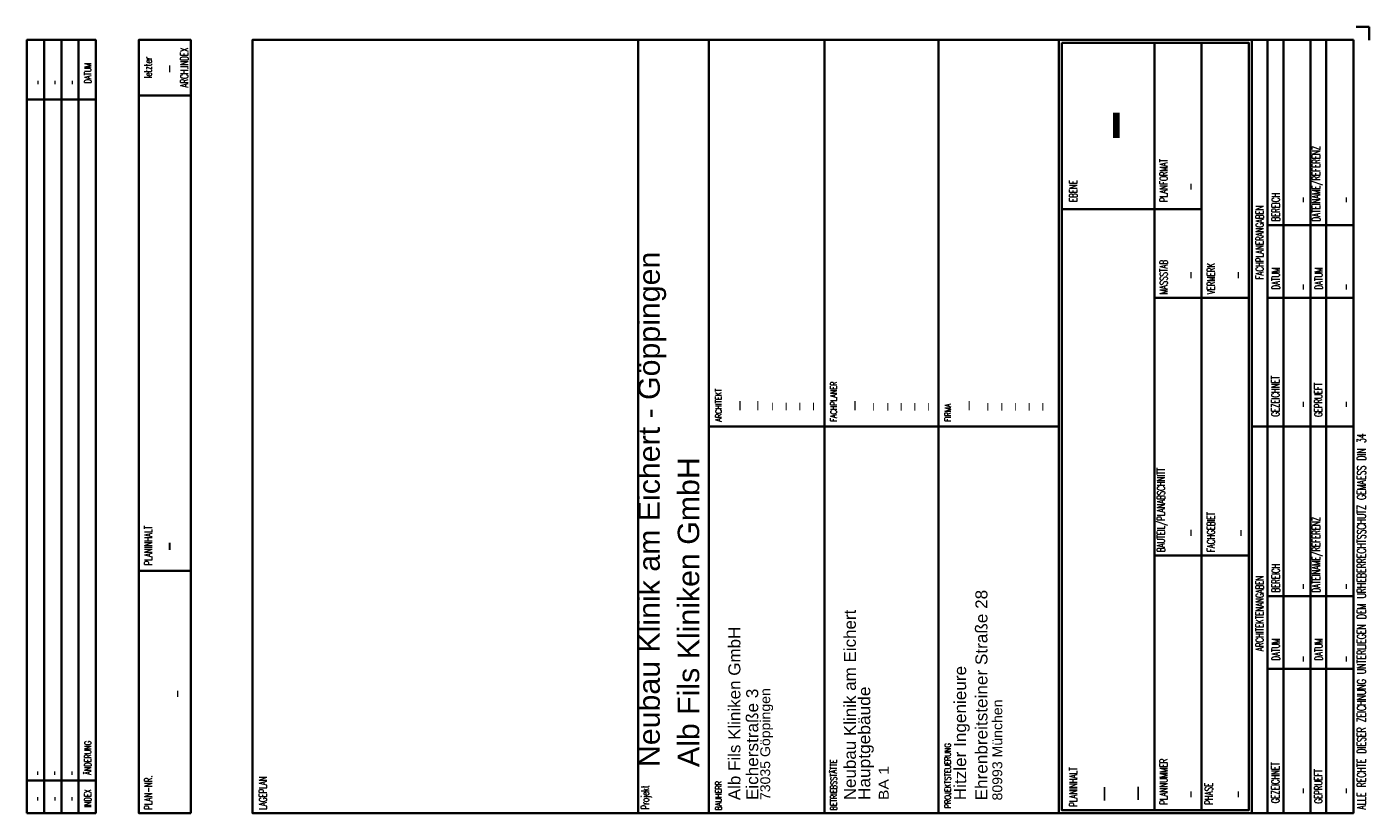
# Model space of a CAD drawing. Header units: metres. Extents: x 0.366 to 0.679, y -0.294 to -0.111.
import ezdxf

# ---------------------------------------------------------------- set-up
doc = ezdxf.new("R2010")
doc.units = ezdxf.units.M
for name, color, linetype, lineweight in [('ARC_PLANK_T_DK', 7, 'Continuous', 35), ('ARC_PLANK_T_DN', 7, 'Continuous', 25), ('ARC_PLANK_T_DN_1', 7, 'Continuous', 25), ('ARC_PLANK_T_FEST', 7, 'Continuous', 18), ('ARC_PLANK_T_FEST_1', 7, 'Continuous', 18), ('ARC_PLANKOPF', 7, 'Continuous', 35), ('ARC_PLANKOPF_1', 7, 'Continuous', 35)]:
    doc.layers.add(name, color=color, linetype=linetype, lineweight=lineweight)
doc.styles.add('ARIAL', font='ARIAL.TTF')
doc.styles.add('TXT', font='txt.shx')

msp = doc.modelspace()

# ---------------------------------------------------------------- linework, layer by layer
at = {"layer": 'ARC_PLANKOPF'}
for p, q in [((0.67578, -0.11116), (0.67884, -0.11116)), ((0.67578, -0.11116), (0.67884, -0.11116)), ((0.67884, -0.11422), (0.67884, -0.11116)), ((0.67884, -0.11422), (0.67884, -0.11116)), ((0.50853, -0.29421), (0.50853, -0.11421)), ((0.50853, -0.29421), (0.50853, -0.11421)), ((0.52503, -0.29421), (0.52503, -0.11421)), ((0.52503, -0.29421), (0.52503, -0.11421)), ((0.55193, -0.29421), (0.55193, -0.11421)), ((0.57853, -0.29421), (0.57853, -0.11421)), ((0.57853, -0.29421), (0.57853, -0.11421)), ((0.60653, -0.29421), (0.60653, -0.11421)), ((0.60653, -0.29421), (0.60653, -0.11421)), ((0.62881, -0.29351), (0.62881, -0.11491)), ((0.62881, -0.29351), (0.62881, -0.11491)), ((0.63982, -0.29351), (0.63982, -0.11491)), ((0.63982, -0.29351), (0.63982, -0.11491)), ((0.65153, -0.29421), (0.65153, -0.11421)), ((0.65153, -0.29421), (0.65153, -0.11421)), ((0.65519, -0.20421), (0.65519, -0.11421)), ((0.65519, -0.20421), (0.65519, -0.11421)), ((0.65886, -0.20421), (0.65886, -0.11421)), ((0.65886, -0.20421), (0.65886, -0.11421)), ((0.66519, -0.20421), (0.66519, -0.11421)), ((0.66519, -0.20421), (0.66519, -0.11421)), ((0.66886, -0.20421), (0.66886, -0.11421)), ((0.66886, -0.20421), (0.66886, -0.11421)), ((0.39219, -0.12714), (0.4043, -0.12714)), ((0.39219, -0.12714), (0.4043, -0.12714)), ((0.62881, -0.1536), (0.60723, -0.1536)), ((0.62881, -0.1536), (0.60723, -0.1536)), ((0.63982, -0.1536), (0.62881, -0.1536)), ((0.63982, -0.1536), (0.62881, -0.1536)), ((0.65519, -0.15733), (0.67519, -0.15733)), ((0.65519, -0.15733), (0.67519, -0.15733)), ((0.63503, -0.17421), (0.62881, -0.17421)), ((0.63503, -0.17421), (0.62881, -0.17421)), ((0.63503, -0.17421), (0.65083, -0.17421)), ((0.63503, -0.17421), (0.65083, -0.17421)), ((0.65519, -0.17421), (0.67519, -0.17421)), ((0.65519, -0.17421), (0.67519, -0.17421)), ((0.60653, -0.20421), (0.52503, -0.20421)), ((0.60653, -0.20421), (0.52503, -0.20421)), ((0.67519, -0.20421), (0.65153, -0.20421)), ((0.67519, -0.20421), (0.65153, -0.20421)), ((0.65519, -0.29421), (0.65519, -0.20421)), ((0.65519, -0.29421), (0.65519, -0.20421)), ((0.65886, -0.29421), (0.65886, -0.20421)), ((0.65886, -0.29421), (0.65886, -0.20421)), ((0.66519, -0.29421), (0.66519, -0.20421)), ((0.66519, -0.29421), (0.66519, -0.20421)), ((0.66886, -0.29421), (0.66886, -0.20421)), ((0.66886, -0.29421), (0.66886, -0.20421)), ((0.62881, -0.23421), (0.65083, -0.23421)), ((0.62881, -0.23421), (0.65083, -0.23421)), ((0.39219, -0.23779), (0.4043, -0.23779)), ((0.39219, -0.23779), (0.4043, -0.23779)), ((0.65519, -0.2437), (0.67519, -0.2437)), ((0.65519, -0.2437), (0.67519, -0.2437)), ((0.65519, -0.26058), (0.67519, -0.26058)), ((0.65519, -0.26058), (0.67519, -0.26058))]:
    msp.add_line(p, q, dxfattribs=at)
for points in [[(0.4043, -0.29421), (0.39219, -0.29421), (0.39219, -0.11421), (0.4043, -0.11421), (0.4043, -0.29421)], [(0.4043, -0.29421), (0.39219, -0.29421), (0.39219, -0.11421), (0.4043, -0.11421), (0.4043, -0.29421)], [(0.67519, -0.11421), (0.67519, -0.29421), (0.41866, -0.29421), (0.41866, -0.11421), (0.67519, -0.11421)], [(0.67519, -0.11421), (0.67519, -0.29421), (0.41866, -0.29421), (0.41866, -0.11421), (0.67519, -0.11421)], [(0.60723, -0.11491), (0.60723, -0.29351), (0.65083, -0.29351), (0.65083, -0.11491), (0.60723, -0.11491)], [(0.60723, -0.11491), (0.60723, -0.29351), (0.65083, -0.29351), (0.65083, -0.11491), (0.60723, -0.11491)]]:
    msp.add_lwpolyline(points, close=True, dxfattribs=at)
at = {"layer": 'ARC_PLANKOPF_1'}
for p, q in [((0.37014, -0.29421), (0.37014, -0.11421)), ((0.37416, -0.29421), (0.37416, -0.11421)), ((0.37817, -0.29421), (0.37817, -0.11421)), ((0.38219, -0.12806), (0.36612, -0.12806)), ((0.38219, -0.28659), (0.36612, -0.28659))]:
    msp.add_line(p, q, dxfattribs=at)
msp.add_lwpolyline([(0.36612, -0.29421), (0.36612, -0.11421), (0.38219, -0.11421), (0.38219, -0.29421), (0.36612, -0.29421)], close=True, dxfattribs=at)

# ---------------------------------------------------------------- texts
at = {"layer": 'ARC_PLANK_T_DK', "rotation": 90, "style": 'ARIAL'}
for s, insert, char_height, width, attachment_point in [('\\W1.24;-', (0.61834, -0.13408), 0.014, 0.0151982, 5), ('\\W1.01;Neubau\\~Klinik\\~am\\~Eichert\\~-\\~Göppingen', (0.51509, -0.28348), 0.005, 0.1219535, 7), ('\\W1.01;Alb\\~Fils\\~Kliniken\\~GmbH', (0.52283, -0.28348), 0.005, 0.0742832, 7), ('\\W1.24;-', (0.40096, -0.23323), 0.004, 0.0043424, 7), ('\\W0.96;_', (0.61737, -0.2912), 0.004, 0.0050627, 7), ('\\W0.96;_', (0.62519, -0.29106), 0.004, 0.0050627, 7)]:
    msp.add_mtext(s, dxfattribs=dict(at, insert=insert, char_height=char_height, width=width, attachment_point=attachment_point))
at = {"layer": 'ARC_PLANK_T_DN', "rotation": 90}
for s, insert, char_height, width, attachment_point, style in [('\\W0.66;-', (0.39921, -0.12092), 0.003, 0.0022344, 5, 'TXT'), ('\\W0.66;_', (0.63408, -0.14905), 0.003, 0.0022344, 1, 'TXT'), ('\\W0.66;_', (0.66082, -0.152), 0.0025, 0.001862, 1, 'TXT'), ('\\W0.66;_', (0.67082, -0.152), 0.0025, 0.001862, 1, 'TXT'), ('\\W0.66;_', (0.63409, -0.16966), 0.003, 0.0022344, 1, 'TXT'), ('\\W0.66;_', (0.64509, -0.16963), 0.003, 0.0022344, 1, 'TXT'), ('\\W0.66;_', (0.66082, -0.17229), 0.0025, 0.001862, 1, 'TXT'), ('\\W0.66;_', (0.67082, -0.17229), 0.0025, 0.001862, 1, 'TXT'), ('\\W0.96;_', (0.5324, -0.20039), 0.0028, 0.0035439, 7, 'ARIAL'), ('\\W0.96;_', (0.53655, -0.20039), 0.0028, 0.0035439, 7, 'ARIAL'), ('\\W0.96;_', (0.53999, -0.20039), 0.0023, 0.0029111, 7, 'ARIAL'), ('\\W0.96;_', (0.54311, -0.20039), 0.0023, 0.0029111, 7, 'ARIAL'), ('\\W0.96;_', (0.54632, -0.20039), 0.0023, 0.0029111, 7, 'ARIAL'), ('\\W0.96;_', (0.54952, -0.20039), 0.0023, 0.0029111, 7, 'ARIAL'), ('\\W0.96;_', (0.5592, -0.20039), 0.0028, 0.0035439, 7, 'ARIAL'), ('\\W0.96;_', (0.56352, -0.20044), 0.0023, 0.0029111, 7, 'ARIAL'), ('\\W0.96;_', (0.5668, -0.20044), 0.0023, 0.0029111, 7, 'ARIAL'), ('\\W0.96;_', (0.56992, -0.20044), 0.0023, 0.0029111, 7, 'ARIAL'), ('\\W0.96;_', (0.57312, -0.20044), 0.0023, 0.0029111, 7, 'ARIAL'), ('\\W0.96;_', (0.57633, -0.20044), 0.0023, 0.0029111, 7, 'ARIAL'), ('\\W0.96;_', (0.5858, -0.20039), 0.0028, 0.0035439, 7, 'ARIAL'), ('\\W0.96;_', (0.59012, -0.20044), 0.0023, 0.0029111, 7, 'ARIAL'), ('\\W0.96;_', (0.59339, -0.20044), 0.0023, 0.0029111, 7, 'ARIAL'), ('\\W0.96;_', (0.59651, -0.20044), 0.0023, 0.0029111, 7, 'ARIAL'), ('\\W0.96;_', (0.59972, -0.20044), 0.0023, 0.0029111, 7, 'ARIAL'), ('\\W0.96;_', (0.60292, -0.20044), 0.0023, 0.0029111, 7, 'ARIAL'), ('\\W0.66;_', (0.66082, -0.19959), 0.0025, 0.001862, 1, 'TXT'), ('\\W0.66;_', (0.67082, -0.19959), 0.0025, 0.001862, 1, 'TXT'), ('\\W0.66;_', (0.63409, -0.22963), 0.003, 0.0022344, 1, 'TXT'), ('\\W0.66;_', (0.64903, -0.22965), 0.003, 0.0022344, 7, 'TXT'), ('\\W0.66;_', (0.66082, -0.242), 0.0025, 0.001862, 1, 'TXT'), ('\\W0.66;_', (0.67082, -0.242), 0.0025, 0.001862, 1, 'TXT'), ('\\W1.02;Ehrenbreitsteiner\\~Straße\\~28', (0.58995, -0.29123), 0.0028, 0.0496747, 7, 'ARIAL'), ('\\W1.01;Neubau\\~Klinik\\~am\\~Eichert', (0.5593, -0.2912), 0.0028, 0.0455658, 7, 'ARIAL'), ('\\W1.01;Alb\\~Fils\\~Kliniken\\~GmbH', (0.5324, -0.2912), 0.0028, 0.0415986, 7, 'ARIAL'), ('\\W1.02;Hitzler\\~Ingenieure', (0.5858, -0.2912), 0.0028, 0.032279, 7, 'ARIAL'), ('\\W0.66;_', (0.66082, -0.25888), 0.0025, 0.001862, 1, 'TXT'), ('\\W0.66;_', (0.67082, -0.25888), 0.0025, 0.001862, 1, 'TXT'), ('\\W0.66;_', (0.39964, -0.26645), 0.003, 0.0022344, 5, 'TXT'), ('\\W1.02;Eicherstraße\\~3', (0.53655, -0.29117), 0.0028, 0.0269603, 7, 'ARIAL'), ('\\W1.02;73035\\~Göppingen', (0.53999, -0.29117), 0.0023, 0.0268979, 7, 'ARIAL'), ('\\W1.03;Hauptgebäude', (0.56345, -0.29117), 0.0028, 0.0272919, 7, 'ARIAL'), ('\\W1.02;80993\\~München', (0.59339, -0.29126), 0.0023, 0.0243682, 7, 'ARIAL'), ('\\W1.14;BA\\~1', (0.5669, -0.29117), 0.0023, 0.0082841, 7, 'ARIAL'), ('\\W0.66;_', (0.63408, -0.29051), 0.003, 0.0022344, 1, 'TXT'), ('\\W0.66;_', (0.6451, -0.29051), 0.003, 0.0022344, 1, 'TXT'), ('\\W0.66;_', (0.66082, -0.28959), 0.0025, 0.001862, 1, 'TXT'), ('\\W0.66;_', (0.67082, -0.28959), 0.0025, 0.001862, 1, 'TXT')]:
    msp.add_mtext(s, dxfattribs=dict(at, insert=insert, char_height=char_height, width=width, attachment_point=attachment_point, style=style))
at = {"layer": 'ARC_PLANK_T_DN_1', "char_height": 0.0015, "width": 0.0011917, "attachment_point": 7, "rotation": 90, "style": 'TXT'}
for insert in [(0.36874, -0.12446), (0.37275, -0.12446), (0.37677, -0.12446), (0.36866, -0.28528), (0.37267, -0.28528), (0.37669, -0.28528), (0.36867, -0.29125), (0.37268, -0.29125), (0.3767, -0.29125)]:
    msp.add_mtext('\\W0.70;_', dxfattribs=dict(at, insert=insert))
at = {"layer": 'ARC_PLANK_T_FEST', "rotation": 90, "style": 'TXT'}
for s, insert, char_height, width, attachment_point in [('\\W0.66;letzter', (0.39527, -0.1206), 0.0018, 0.0080906, 8), ('\\W0.66;letzter', (0.39527, -0.1206), 0.0018, 0.0080906, 8), ('\\W0.66;ARCH.INDEX', (0.40374, -0.1206), 0.0018, 0.0114656, 8), ('\\W0.66;ARCH.INDEX', (0.40374, -0.1206), 0.0018, 0.0114656, 8), ('\\W0.66;DATEINAME/REFERENZ', (0.668, -0.15644), 0.0018, 0.0204656, 7), ('\\W0.66;DATEINAME/REFERENZ', (0.668, -0.15644), 0.0018, 0.0204656, 7), ('\\W0.66;PLANFORMAT', (0.63188, -0.1519), 0.0018, 0.0114656, 7), ('\\W0.66;PLANFORMAT', (0.63188, -0.1519), 0.0018, 0.0114656, 7), ('\\W0.66;EBENE', (0.6108, -0.1519), 0.0018, 0.0058406, 7), ('\\W0.66;EBENE', (0.6108, -0.1519), 0.0018, 0.0058406, 7), ('\\W0.66;BEREICH', (0.658, -0.15644), 0.0018, 0.0080906, 7), ('\\W0.66;BEREICH', (0.658, -0.15644), 0.0018, 0.0080906, 7), ('\\W0.66;FACHPLANERANGABEN', (0.65336, -0.16133), 0.0018, 0.0193406, 5), ('\\W0.66;FACHPLANERANGABEN', (0.65336, -0.16133), 0.0018, 0.0193406, 5), ('\\W0.66;MASSSTAB', (0.63188, -0.17341), 0.0018, 0.0092156, 7), ('\\W0.66;MASSSTAB', (0.63188, -0.17341), 0.0018, 0.0092156, 7), ('\\W0.66;VERMERK', (0.64289, -0.17339), 0.0018, 0.0080906, 7), ('\\W0.66;VERMERK', (0.64289, -0.17339), 0.0018, 0.0080906, 7), ('\\W0.66;DATUM', (0.658, -0.17229), 0.0018, 0.0058406, 7), ('\\W0.66;DATUM', (0.658, -0.17229), 0.0018, 0.0058406, 7), ('\\W0.66;DATUM', (0.668, -0.17229), 0.0018, 0.0058406, 7), ('\\W0.66;DATUM', (0.668, -0.17229), 0.0018, 0.0058406, 7), ('\\W0.66;GEZEICHNET', (0.65702, -0.19712), 0.0018, 0.0114656, 5), ('\\W0.66;GEZEICHNET', (0.65702, -0.19712), 0.0018, 0.0114656, 5), ('\\W0.73;ARCHITEKT', (0.52799, -0.20307), 0.00144, 0.0091917, 7), ('\\W0.73;ARCHITEKT', (0.52799, -0.20307), 0.00144, 0.0091917, 7), ('\\W0.73;FACHPLANER', (0.55479, -0.20307), 0.00144, 0.0101917, 7), ('\\W0.73;FACHPLANER', (0.55479, -0.20307), 0.00144, 0.0101917, 7), ('\\W0.66;GEPRUEFT', (0.66702, -0.19795), 0.0018, 0.0092156, 5), ('\\W0.66;GEPRUEFT', (0.66702, -0.19795), 0.0018, 0.0092156, 5), ('\\W0.73;FIRMA', (0.58139, -0.20307), 0.00144, 0.0051917, 7), ('\\W0.73;FIRMA', (0.58139, -0.20307), 0.00144, 0.0051917, 7), ('\\W0.66;ALLE\\~RECHTE\\~DIESER\\~ZEICHNUNG\\~UNTERLIEGEN\\~DEM\\~URHEBERRECHTSSCHUTZ\\~GEMAESS\\~DIN\\~34', (0.67806, -0.29337), 0.002, 0.0989896, 7), ('\\W0.66;ALLE\\~RECHTE\\~DIESER\\~ZEICHNUNG\\~UNTERLIEGEN\\~DEM\\~URHEBERRECHTSSCHUTZ\\~GEMAESS\\~DIN\\~34', (0.67806, -0.29337), 0.002, 0.0989896, 7), ('\\W0.66;BAUTEIL/PLANABSCHNITT', (0.63188, -0.2334), 0.0018, 0.0238406, 7), ('\\W0.66;BAUTEIL/PLANABSCHNITT', (0.63188, -0.2334), 0.0018, 0.0238406, 7), ('\\W0.66;FACHGEBIET', (0.64289, -0.23341), 0.0018, 0.0114656, 7), ('\\W0.66;FACHGEBIET', (0.64289, -0.23341), 0.0018, 0.0114656, 7), ('\\W0.66;PLANINHALT', (0.39533, -0.23649), 0.0018, 0.0114656, 7), ('\\W0.66;PLANINHALT', (0.39533, -0.23649), 0.0018, 0.0114656, 7), ('\\W0.66;DATEINAME/REFERENZ', (0.668, -0.24281), 0.0018, 0.0204656, 7), ('\\W0.66;DATEINAME/REFERENZ', (0.668, -0.24281), 0.0018, 0.0204656, 7), ('\\W0.66;BEREICH', (0.658, -0.24281), 0.0018, 0.0080906, 7), ('\\W0.66;BEREICH', (0.658, -0.24281), 0.0018, 0.0080906, 7), ('\\W0.66;ARCHITEKTENANGABEN', (0.65336, -0.2477), 0.0018, 0.0204656, 5), ('\\W0.66;ARCHITEKTENANGABEN', (0.65336, -0.2477), 0.0018, 0.0204656, 5), ('\\W0.66;DATUM', (0.658, -0.25866), 0.0018, 0.0058406, 7), ('\\W0.66;DATUM', (0.658, -0.25866), 0.0018, 0.0058406, 7), ('\\W0.66;DATUM', (0.668, -0.25866), 0.0018, 0.0058406, 7), ('\\W0.66;DATUM', (0.668, -0.25866), 0.0018, 0.0058406, 7), ('\\W0.73;PROJEKTSTEUERUNG', (0.58139, -0.29307), 0.00144, 0.0161917, 7), ('\\W0.73;PROJEKTSTEUERUNG', (0.58139, -0.29307), 0.00144, 0.0161917, 7), ('\\W0.66;PLANNUMMER', (0.63188, -0.29221), 0.0018, 0.0114656, 7), ('\\W0.66;PLANNUMMER', (0.63188, -0.29221), 0.0018, 0.0114656, 7), ('\\W0.73;BETRIEBSSTÄTTE', (0.55479, -0.29357), 0.00144, 0.0141917, 7), ('\\W0.66;PLANINHALT', (0.6108, -0.29271), 0.0018, 0.0114656, 7), ('\\W0.66;PLANINHALT', (0.6108, -0.29271), 0.0018, 0.0114656, 7), ('\\W0.66;GEZEICHNET', (0.65702, -0.28712), 0.0018, 0.0114656, 5), ('\\W0.66;GEZEICHNET', (0.65702, -0.28712), 0.0018, 0.0114656, 5), ('\\W0.66;GEPRUEFT', (0.66702, -0.28795), 0.0018, 0.0092156, 5), ('\\W0.66;GEPRUEFT', (0.66702, -0.28795), 0.0018, 0.0092156, 5), ('\\W0.66;PLAN-NR.', (0.39533, -0.29341), 0.0018, 0.0092156, 7), ('\\W0.66;PLAN-NR.', (0.39533, -0.29341), 0.0018, 0.0092156, 7), ('\\W0.66;LAGEPLAN', (0.42201, -0.29341), 0.0018, 0.0092156, 7), ('\\W0.66;LAGEPLAN', (0.42201, -0.29341), 0.0018, 0.0092156, 7), ('\\W0.73;BAUHERR', (0.52799, -0.29357), 0.00144, 0.0071917, 7), ('\\W0.73;BAUHERR', (0.52799, -0.29357), 0.00144, 0.0071917, 7), ('\\W0.66;PHASE', (0.64239, -0.29221), 0.0018, 0.0058406, 7), ('\\W0.66;PHASE', (0.64239, -0.29221), 0.0018, 0.0058406, 7), ('\\W0.66;Projekt', (0.51167, -0.29335), 0.0018, 0.0080906, 7), ('\\W0.66;Projekt', (0.51167, -0.29335), 0.0018, 0.0080906, 7)]:
    msp.add_mtext(s, dxfattribs=dict(at, insert=insert, char_height=char_height, width=width, attachment_point=attachment_point))
at = {"layer": 'ARC_PLANK_T_FEST_1', "char_height": 0.0015, "attachment_point": 7, "rotation": 90, "style": 'TXT'}
for s, insert, width in [('\\W0.70;DATUM', (0.38109, -0.1243), 0.0051917), ('\\W0.70;ÄNDERUNG', (0.38109, -0.28528), 0.0081917), ('\\W0.70;INDEX', (0.38109, -0.29289), 0.0051917)]:
    msp.add_mtext(s, dxfattribs=dict(at, insert=insert, width=width))

doc.saveas('drawing.dxf')
